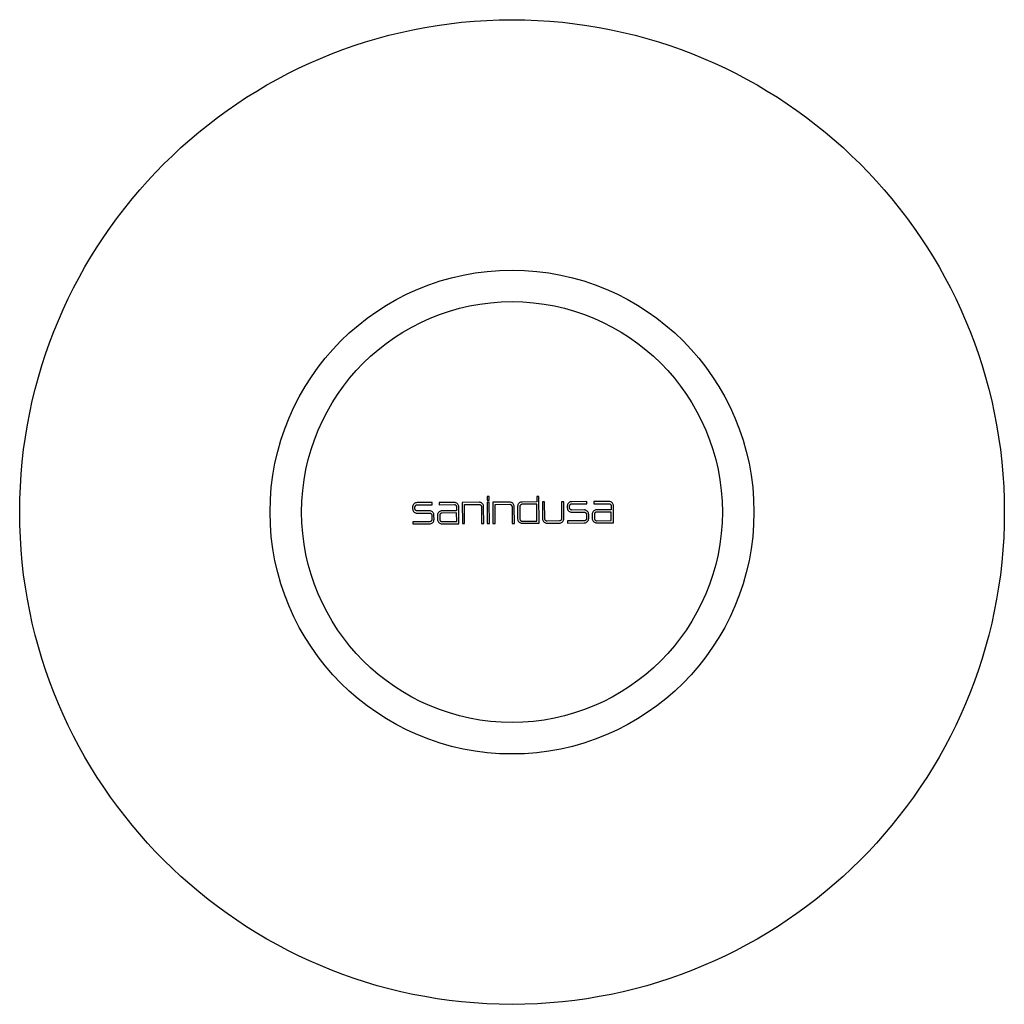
# Model space of a CAD drawing. Header units: millimetres. Extents: x 3974.974 to 3975.091, y 1798.071 to 1798.188.
import ezdxf

# ---------------------------------------------------------------- set-up
doc = ezdxf.new("R2010")
doc.units = ezdxf.units.MM
doc.layers.add('SANINDUSA', color=3, linetype='Continuous')

msp = doc.modelspace()

# ---------------------------------------------------------------- linework, layer by layer
at = {"layer": 'SANINDUSA'}
for p, q in [((3975.02928, 1798.13129), (3975.02929, 1798.13089)), ((3975.02954, 1798.13129), (3975.02928, 1798.13129)), ((3975.02929, 1798.13089), (3975.02954, 1798.13089)), ((3975.02954, 1798.13089), (3975.02954, 1798.13129)), ((3975.03518, 1798.13132), (3975.03518, 1798.13066)), ((3975.03543, 1798.13132), (3975.03518, 1798.13132)), ((3975.03545, 1798.12813), (3975.03543, 1798.13132)), ((3975.02043, 1798.13004), (3975.02043, 1798.12986)), ((3975.0207, 1798.12986), (3975.0207, 1798.13004)), ((3975.02277, 1798.13059), (3975.02096, 1798.13058)), ((3975.02097, 1798.13031), (3975.02277, 1798.13032)), ((3975.02277, 1798.13032), (3975.02277, 1798.13059)), ((3975.02538, 1798.13061), (3975.02358, 1798.1306)), ((3975.02358, 1798.1306), (3975.02358, 1798.13033)), ((3975.02358, 1798.13033), (3975.02539, 1798.13034)), ((3975.02566, 1798.13007), (3975.02566, 1798.12962)), ((3975.02594, 1798.12807), (3975.02592, 1798.13007)), ((3975.02833, 1798.13062), (3975.02633, 1798.13061)), ((3975.02633, 1798.13061), (3975.02634, 1798.12808)), ((3975.0266, 1798.13035), (3975.02834, 1798.13036)), ((3975.02661, 1798.12808), (3975.0266, 1798.13035)), ((3975.02861, 1798.13009), (3975.02862, 1798.12809)), ((3975.02888, 1798.12809), (3975.02887, 1798.13009)), ((3975.02929, 1798.13063), (3975.0293, 1798.12809)), ((3975.02954, 1798.13063), (3975.02929, 1798.13063)), ((3975.02956, 1798.12809), (3975.02954, 1798.13063)), ((3975.03196, 1798.13065), (3975.02996, 1798.13063)), ((3975.02996, 1798.13063), (3975.02998, 1798.1281)), ((3975.03022, 1798.13037), (3975.03197, 1798.13038)), ((3975.03024, 1798.1281), (3975.03022, 1798.13037)), ((3975.03224, 1798.13011), (3975.03225, 1798.12811)), ((3975.03252, 1798.12811), (3975.0325, 1798.13011)), ((3975.03291, 1798.13012), (3975.03291, 1798.12865)), ((3975.03317, 1798.13012), (3975.03318, 1798.12864)), ((3975.03518, 1798.13066), (3975.03344, 1798.13065)), ((3975.03518, 1798.1304), (3975.03344, 1798.13039)), ((3975.03519, 1798.12839), (3975.03518, 1798.1304)), ((3975.03586, 1798.13067), (3975.03587, 1798.12867)), ((3975.03611, 1798.13067), (3975.03586, 1798.13067)), ((3975.03613, 1798.12866), (3975.03611, 1798.13067)), ((3975.03813, 1798.13068), (3975.03814, 1798.12868)), ((3975.03839, 1798.13068), (3975.03813, 1798.13068)), ((3975.03841, 1798.12868), (3975.03839, 1798.13068)), ((3975.03881, 1798.13015), (3975.03881, 1798.12997)), ((3975.03908, 1798.12997), (3975.03907, 1798.13015)), ((3975.04115, 1798.1307), (3975.03934, 1798.13069)), ((3975.03934, 1798.13042), (3975.04115, 1798.13043)), ((3975.04115, 1798.13043), (3975.04115, 1798.1307)), ((3975.04376, 1798.13071), (3975.04195, 1798.1307)), ((3975.04195, 1798.1307), (3975.04195, 1798.13044)), ((3975.04195, 1798.13044), (3975.04376, 1798.13045)), ((3975.04403, 1798.12973), (3975.0423, 1798.12972)), ((3975.04403, 1798.13018), (3975.04403, 1798.12973)), ((3975.04431, 1798.12818), (3975.0443, 1798.13018)), ((3975.02243, 1798.1296), (3975.02097, 1798.12959)), ((3975.02097, 1798.12932), (3975.02244, 1798.12933)), ((3975.02271, 1798.12907), (3975.02272, 1798.12858)), ((3975.02298, 1798.12859), (3975.02297, 1798.12907)), ((3975.02339, 1798.12907), (3975.0234, 1798.1286)), ((3975.02365, 1798.12907), (3975.02365, 1798.12859)), ((3975.02566, 1798.12935), (3975.02392, 1798.12934)), ((3975.02566, 1798.12962), (3975.02393, 1798.12961)), ((3975.02567, 1798.12833), (3975.02566, 1798.12935)), ((3975.04081, 1798.12971), (3975.03935, 1798.1297)), ((3975.03935, 1798.12943), (3975.04082, 1798.12944)), ((3975.04109, 1798.12917), (3975.04109, 1798.12869)), ((3975.04135, 1798.1287), (3975.04135, 1798.12917)), ((3975.04177, 1798.12918), (3975.04177, 1798.1287)), ((3975.04204, 1798.12918), (3975.04204, 1798.12869)), ((3975.04404, 1798.12946), (3975.0423, 1798.12945)), ((3975.04404, 1798.12844), (3975.04404, 1798.12946)), ((3975.02245, 1798.12831), (3975.02044, 1798.1283)), ((3975.02044, 1798.1283), (3975.02044, 1798.12804)), ((3975.02044, 1798.12804), (3975.02244, 1798.12805)), ((3975.02392, 1798.12832), (3975.02567, 1798.12833)), ((3975.02394, 1798.12806), (3975.02594, 1798.12807)), ((3975.02634, 1798.12808), (3975.02661, 1798.12808)), ((3975.02862, 1798.12809), (3975.02888, 1798.12809)), ((3975.0293, 1798.12809), (3975.02956, 1798.12809)), ((3975.02998, 1798.1281), (3975.03024, 1798.1281)), ((3975.03225, 1798.12811), (3975.03252, 1798.12811)), ((3975.03345, 1798.12838), (3975.03519, 1798.12839)), ((3975.03345, 1798.12812), (3975.03545, 1798.12813)), ((3975.03787, 1798.12841), (3975.0364, 1798.12839)), ((3975.03641, 1798.12813), (3975.03787, 1798.12814)), ((3975.04083, 1798.12842), (3975.03882, 1798.12841)), ((3975.03882, 1798.12841), (3975.03882, 1798.12815)), ((3975.03882, 1798.12815), (3975.04081, 1798.12816)), ((3975.04231, 1798.12843), (3975.04404, 1798.12844)), ((3975.04231, 1798.12817), (3975.04431, 1798.12818))]:
    msp.add_line(p, q, dxfattribs=at)
for radius in [0.0585, 0.02875, 0.025]:
    msp.add_circle((3975.03224, 1798.12946), radius, dxfattribs=at)
for points, knots in [([(3975.02096, 1798.13058), (3975.0209, 1798.13058), (3975.02078, 1798.13056), (3975.02062, 1798.13047), (3975.0205, 1798.13033), (3975.02044, 1798.13018), (3975.02043, 1798.13008), (3975.02043, 1798.13004)], [0, 0, 0, 0, 0.2148342, 0.4299089, 0.6448225, 0.8594313, 1, 1, 1, 1]), ([(3975.02043, 1798.12986), (3975.02044, 1798.1298), (3975.02045, 1798.12968), (3975.02054, 1798.12952), (3975.02068, 1798.1294), (3975.02083, 1798.12933), (3975.02093, 1798.12933), (3975.02097, 1798.12932)], [0, 0, 0, 0, 0.21408, 0.428389, 0.642852, 0.857617, 1, 1, 1, 1]), ([(3975.0207, 1798.13004), (3975.0207, 1798.13007), (3975.02071, 1798.13013), (3975.02075, 1798.13021), (3975.02082, 1798.13028), (3975.0209, 1798.13031), (3975.02095, 1798.13031), (3975.02097, 1798.13031)], [0, 0, 0, 0, 0.213822, 0.428108, 0.642515, 0.857208, 1, 1, 1, 1]), ([(3975.02097, 1798.12959), (3975.02094, 1798.1296), (3975.02088, 1798.1296), (3975.0208, 1798.12965), (3975.02074, 1798.12971), (3975.0207, 1798.12979), (3975.0207, 1798.12984), (3975.0207, 1798.12986)], [0, 0, 0, 0, 0.2146239, 0.4297213, 0.6446915, 0.8593709, 1, 1, 1, 1]), ([(3975.02592, 1798.13007), (3975.02592, 1798.13013), (3975.02591, 1798.13025), (3975.02581, 1798.13041), (3975.02567, 1798.13054), (3975.02552, 1798.1306), (3975.02542, 1798.13061), (3975.02538, 1798.13061)], [0, 0, 0, 0, 0.214325, 0.428882, 0.643502, 0.858236, 1, 1, 1, 1]), ([(3975.02539, 1798.13034), (3975.02542, 1798.13034), (3975.02548, 1798.13033), (3975.02556, 1798.13028), (3975.02562, 1798.13022), (3975.02565, 1798.13014), (3975.02565, 1798.13009), (3975.02566, 1798.13007)], [0, 0, 0, 0, 0.214375, 0.429221, 0.644027, 0.858729, 1, 1, 1, 1]), ([(3975.02887, 1798.13009), (3975.02886, 1798.13015), (3975.02885, 1798.13027), (3975.02876, 1798.13043), (3975.02862, 1798.13055), (3975.02847, 1798.13062), (3975.02837, 1798.13062), (3975.02833, 1798.13062)], [0, 0, 0, 0, 0.214418, 0.42907, 0.643746, 0.858458, 1, 1, 1, 1]), ([(3975.02834, 1798.13036), (3975.02837, 1798.13035), (3975.02843, 1798.13035), (3975.02851, 1798.1303), (3975.02857, 1798.13023), (3975.02861, 1798.13016), (3975.02861, 1798.13011), (3975.02861, 1798.13009)], [0, 0, 0, 0, 0.214274, 0.4290174, 0.6437512, 0.8584535, 1, 1, 1, 1]), ([(3975.0325, 1798.13011), (3975.0325, 1798.13017), (3975.03249, 1798.13029), (3975.03239, 1798.13045), (3975.03226, 1798.13057), (3975.0321, 1798.13064), (3975.032, 1798.13064), (3975.03196, 1798.13065)], [0, 0, 0, 0, 0.2144603, 0.4291552, 0.6438501, 0.8585444, 1, 1, 1, 1]), ([(3975.03197, 1798.13038), (3975.032, 1798.13037), (3975.03206, 1798.13037), (3975.03214, 1798.13032), (3975.0322, 1798.13026), (3975.03223, 1798.13018), (3975.03223, 1798.13013), (3975.03224, 1798.13011)], [0, 0, 0, 0, 0.2142233, 0.4289156, 0.6436087, 0.8583029, 1, 1, 1, 1]), ([(3975.03344, 1798.13065), (3975.03338, 1798.13065), (3975.03326, 1798.13064), (3975.0331, 1798.13054), (3975.03298, 1798.13041), (3975.03292, 1798.13025), (3975.03291, 1798.13015), (3975.03291, 1798.13012)], [0, 0, 0, 0, 0.214976, 0.430186, 0.645398, 0.860608, 1, 1, 1, 1]), ([(3975.03344, 1798.13039), (3975.03341, 1798.13038), (3975.03335, 1798.13038), (3975.03327, 1798.13033), (3975.03321, 1798.13026), (3975.03318, 1798.13019), (3975.03317, 1798.13014), (3975.03317, 1798.13012)], [0, 0, 0, 0, 0.214229, 0.428926, 0.643625, 0.858322, 1, 1, 1, 1]), ([(3975.03934, 1798.13069), (3975.03928, 1798.13068), (3975.03916, 1798.13067), (3975.039, 1798.13058), (3975.03888, 1798.13044), (3975.03881, 1798.13029), (3975.03881, 1798.13019), (3975.03881, 1798.13015)], [0, 0, 0, 0, 0.214622, 0.429479, 0.644293, 0.858996, 1, 1, 1, 1]), ([(3975.03881, 1798.12997), (3975.03881, 1798.12991), (3975.03883, 1798.12978), (3975.03892, 1798.12962), (3975.03906, 1798.1295), (3975.03921, 1798.12944), (3975.03931, 1798.12943), (3975.03935, 1798.12943)], [0, 0, 0, 0, 0.2142984, 0.4288297, 0.6434078, 0.8580995, 1, 1, 1, 1]), ([(3975.03907, 1798.13015), (3975.03908, 1798.13018), (3975.03908, 1798.13024), (3975.03913, 1798.13032), (3975.0392, 1798.13038), (3975.03927, 1798.13042), (3975.03932, 1798.13042), (3975.03934, 1798.13042)], [0, 0, 0, 0, 0.214079, 0.428625, 0.643238, 0.857974, 1, 1, 1, 1]), ([(3975.03935, 1798.1297), (3975.03932, 1798.1297), (3975.03926, 1798.12971), (3975.03917, 1798.12975), (3975.03911, 1798.12982), (3975.03908, 1798.1299), (3975.03908, 1798.12995), (3975.03908, 1798.12997)], [0, 0, 0, 0, 0.2143721, 0.4292157, 0.6439945, 0.858652, 1, 1, 1, 1]), ([(3975.0423, 1798.12972), (3975.04224, 1798.12971), (3975.04212, 1798.1297), (3975.04196, 1798.1296), (3975.04184, 1798.12947), (3975.04178, 1798.12932), (3975.04177, 1798.12922), (3975.04177, 1798.12918)], [0, 0, 0, 0, 0.214763, 0.429765, 0.644645, 0.859284, 1, 1, 1, 1]), ([(3975.0443, 1798.13018), (3975.04429, 1798.13024), (3975.04428, 1798.13036), (3975.04419, 1798.13052), (3975.04405, 1798.13064), (3975.0439, 1798.13071), (3975.0438, 1798.13071), (3975.04376, 1798.13071)], [0, 0, 0, 0, 0.214038, 0.428307, 0.642701, 0.857397, 1, 1, 1, 1]), ([(3975.04376, 1798.13045), (3975.04379, 1798.13044), (3975.04385, 1798.13044), (3975.04393, 1798.13039), (3975.04399, 1798.13032), (3975.04403, 1798.13025), (3975.04403, 1798.1302), (3975.04403, 1798.13018)], [0, 0, 0, 0, 0.214617, 0.42971, 0.644634, 0.85924, 1, 1, 1, 1]), ([(3975.02297, 1798.12907), (3975.02297, 1798.12913), (3975.02295, 1798.12925), (3975.02286, 1798.12941), (3975.02272, 1798.12953), (3975.02257, 1798.12959), (3975.02247, 1798.1296), (3975.02243, 1798.1296)], [0, 0, 0, 0, 0.214158, 0.428547, 0.643033, 0.857739, 1, 1, 1, 1]), ([(3975.02244, 1798.12933), (3975.02247, 1798.12933), (3975.02254, 1798.12932), (3975.02262, 1798.12928), (3975.02268, 1798.12921), (3975.02271, 1798.12913), (3975.02271, 1798.12908), (3975.02271, 1798.12907)], [0, 0, 0, 0, 0.214512, 0.429497, 0.644367, 0.859008, 1, 1, 1, 1]), ([(3975.02244, 1798.12805), (3975.0225, 1798.12806), (3975.02262, 1798.12807), (3975.02278, 1798.12817), (3975.0229, 1798.1283), (3975.02297, 1798.12845), (3975.02297, 1798.12855), (3975.02298, 1798.12859)], [0, 0, 0, 0, 0.214768, 0.429773, 0.644693, 0.859399, 1, 1, 1, 1]), ([(3975.02272, 1798.12858), (3975.02271, 1798.12855), (3975.02271, 1798.12849), (3975.02266, 1798.12841), (3975.0226, 1798.12835), (3975.02252, 1798.12832), (3975.02247, 1798.12831), (3975.02245, 1798.12831)], [0, 0, 0, 0, 0.213947, 0.428359, 0.642898, 0.857668, 1, 1, 1, 1]), ([(3975.02393, 1798.12961), (3975.02387, 1798.1296), (3975.02375, 1798.12959), (3975.02359, 1798.1295), (3975.02346, 1798.12936), (3975.0234, 1798.12921), (3975.02339, 1798.12911), (3975.02339, 1798.12907)], [0, 0, 0, 0, 0.214676, 0.429589, 0.644434, 0.85912, 1, 1, 1, 1]), ([(3975.0234, 1798.1286), (3975.0234, 1798.12854), (3975.02341, 1798.12841), (3975.02351, 1798.12825), (3975.02364, 1798.12813), (3975.0238, 1798.12807), (3975.0239, 1798.12806), (3975.02394, 1798.12806)], [0, 0, 0, 0, 0.214236, 0.428705, 0.643231, 0.857908, 1, 1, 1, 1]), ([(3975.02392, 1798.12934), (3975.02389, 1798.12934), (3975.02383, 1798.12933), (3975.02375, 1798.12928), (3975.02369, 1798.12922), (3975.02365, 1798.12914), (3975.02365, 1798.12909), (3975.02365, 1798.12907)], [0, 0, 0, 0, 0.214442, 0.429355, 0.644199, 0.858885, 1, 1, 1, 1]), ([(3975.02365, 1798.12859), (3975.02366, 1798.12856), (3975.02366, 1798.1285), (3975.02371, 1798.12842), (3975.02378, 1798.12836), (3975.02385, 1798.12832), (3975.0239, 1798.12832), (3975.02392, 1798.12832)], [0, 0, 0, 0, 0.214, 0.428468, 0.642993, 0.857669, 1, 1, 1, 1]), ([(3975.03291, 1798.12865), (3975.03292, 1798.12859), (3975.03293, 1798.12847), (3975.03302, 1798.12831), (3975.03316, 1798.12819), (3975.03331, 1798.12813), (3975.03341, 1798.12812), (3975.03345, 1798.12812)], [0, 0, 0, 0, 0.213949, 0.428132, 0.642318, 0.856507, 1, 1, 1, 1]), ([(3975.03318, 1798.12864), (3975.03318, 1798.12861), (3975.03319, 1798.12855), (3975.03324, 1798.12847), (3975.0333, 1798.12841), (3975.03338, 1798.12838), (3975.03343, 1798.12838), (3975.03345, 1798.12838)], [0, 0, 0, 0, 0.214224, 0.428916, 0.643612, 0.858311, 1, 1, 1, 1]), ([(3975.03587, 1798.12867), (3975.03587, 1798.12861), (3975.03589, 1798.12849), (3975.03598, 1798.12833), (3975.03612, 1798.12821), (3975.03627, 1798.12814), (3975.03637, 1798.12814), (3975.03641, 1798.12813)], [0, 0, 0, 0, 0.214414, 0.429062, 0.643738, 0.858456, 1, 1, 1, 1]), ([(3975.0364, 1798.12839), (3975.03637, 1798.12839), (3975.03631, 1798.1284), (3975.03623, 1798.12845), (3975.03616, 1798.12851), (3975.03613, 1798.12859), (3975.03613, 1798.12864), (3975.03613, 1798.12866)], [0, 0, 0, 0, 0.2137977, 0.4280636, 0.6423208, 0.8565435, 1, 1, 1, 1]), ([(3975.03814, 1798.12868), (3975.03813, 1798.12865), (3975.03813, 1798.12859), (3975.03808, 1798.12851), (3975.03802, 1798.12844), (3975.03794, 1798.12841), (3975.03789, 1798.12841), (3975.03787, 1798.12841)], [0, 0, 0, 0, 0.214606, 0.429681, 0.644778, 0.859942, 1, 1, 1, 1]), ([(3975.03787, 1798.12814), (3975.03793, 1798.12815), (3975.03805, 1798.12816), (3975.03821, 1798.12826), (3975.03833, 1798.12839), (3975.0384, 1798.12854), (3975.0384, 1798.12864), (3975.03841, 1798.12868)], [0, 0, 0, 0, 0.214545, 0.429326, 0.644061, 0.858718, 1, 1, 1, 1]), ([(3975.04135, 1798.12917), (3975.04134, 1798.12923), (3975.04133, 1798.12935), (3975.04124, 1798.12951), (3975.0411, 1798.12963), (3975.04095, 1798.1297), (3975.04085, 1798.12971), (3975.04081, 1798.12971)], [0, 0, 0, 0, 0.212973, 0.426175, 0.639465, 0.852927, 1, 1, 1, 1]), ([(3975.04081, 1798.12816), (3975.04087, 1798.12817), (3975.04099, 1798.12818), (3975.04115, 1798.12827), (3975.04128, 1798.12841), (3975.04134, 1798.12856), (3975.04134, 1798.12866), (3975.04135, 1798.1287)], [0, 0, 0, 0, 0.215952, 0.432143, 0.648234, 0.864146, 1, 1, 1, 1]), ([(3975.04082, 1798.12944), (3975.04085, 1798.12944), (3975.04091, 1798.12943), (3975.04099, 1798.12939), (3975.04105, 1798.12932), (3975.04109, 1798.12924), (3975.04109, 1798.12919), (3975.04109, 1798.12917)], [0, 0, 0, 0, 0.2144555, 0.4293826, 0.644236, 0.8589209, 1, 1, 1, 1]), ([(3975.04109, 1798.12869), (3975.04109, 1798.12866), (3975.04109, 1798.1286), (3975.04104, 1798.12852), (3975.04097, 1798.12846), (3975.0409, 1798.12842), (3975.04085, 1798.12842), (3975.04083, 1798.12842)], [0, 0, 0, 0, 0.213987, 0.42844, 0.642955, 0.857632, 1, 1, 1, 1]), ([(3975.04177, 1798.1287), (3975.04178, 1798.12864), (3975.04179, 1798.12852), (3975.04188, 1798.12836), (3975.04202, 1798.12824), (3975.04217, 1798.12818), (3975.04227, 1798.12817), (3975.04231, 1798.12817)], [0, 0, 0, 0, 0.214166, 0.428562, 0.643091, 0.857865, 1, 1, 1, 1]), ([(3975.0423, 1798.12945), (3975.04227, 1798.12945), (3975.04221, 1798.12944), (3975.04213, 1798.12939), (3975.04207, 1798.12932), (3975.04204, 1798.12925), (3975.04204, 1798.1292), (3975.04204, 1798.12918)], [0, 0, 0, 0, 0.214528, 0.42953, 0.64441, 0.859049, 1, 1, 1, 1]), ([(3975.04204, 1798.12869), (3975.04204, 1798.12866), (3975.04205, 1798.1286), (3975.0421, 1798.12852), (3975.04216, 1798.12846), (3975.04224, 1798.12843), (3975.04229, 1798.12843), (3975.04231, 1798.12843)], [0, 0, 0, 0, 0.213932, 0.428327, 0.642856, 0.85763, 1, 1, 1, 1])]:
    msp.add_open_spline(points, degree=3, knots=knots, dxfattribs=at)

doc.saveas('drawing.dxf')
